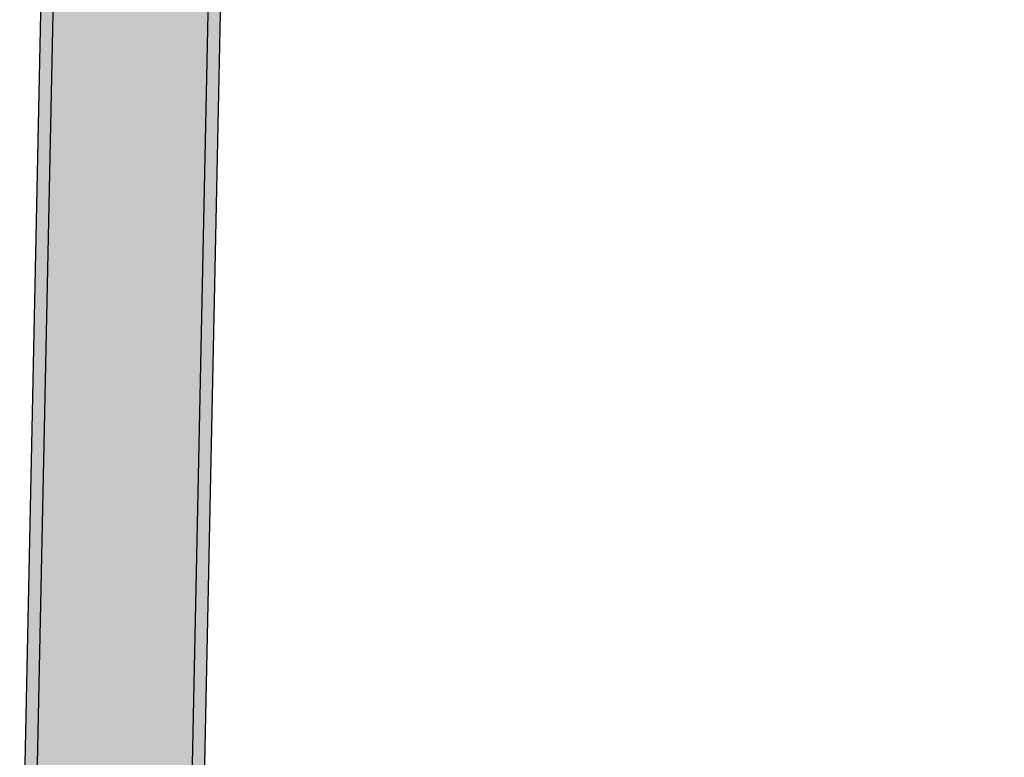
# Model space of a CAD drawing. Extents: x 5491056 to 5491224, y 5912897 to 5913097.
# Tile 8 of 15: x 5491175.34 to 5491181.7, y 5913046.69 to 5913051.46. Entities that reach past the tile are written whole.
import ezdxf

# ---------------------------------------------------------------- set-up
doc = ezdxf.new("R2010")
doc.units = 0
doc.layers.add('AK_nawierzchnie', color=18, linetype='CONTINUOUS')

msp = doc.modelspace()

# ---------------------------------------------------------------- hatches: boundary and pattern name
at = {"layer": 'AK_nawierzchnie', "linetype": 'Continuous', "lineweight": -3, "true_color": 0xc7c8ca, "transparency": 33554534}
h = msp.add_hatch(color=9, dxfattribs=at)
h.dxf.hatch_style = 1
h.paths.add_polyline_path([(5491177.01336, 5913069.51794, -0.4197288), (5491177.44997, 5913069.92879), (5491179.07829, 5913069.86398), (5491180.01258, 5913069.81905, 0.4142136), (5491180.53602, 5913070.29446), (5491180.62246, 5913072.0919), (5491175.91417, 5913072.32073), (5491175.71074, 5913062.6681), (5491175.78925, 5913062.66428), (5491175.9902, 5913072.23694), (5491180.53871, 5913072.01587), (5491180.45612, 5913070.29832, -0.4142264), (5491180.01643, 5913069.89896), (5491179.08213, 5913069.94388), (5491177.45314, 5913070.00873, 0.4197174), (5491176.93338, 5913069.51962), (5491176.78845, 5913062.61568), (5491176.86838, 5913062.61179)])
h.paths.add_polyline_path([(5491176.52081, 5913046.05481), (5491176.86838, 5913062.61179), (5491176.78845, 5913062.61568), (5491176.44082, 5913046.05649, 0.4056667), (5491177.01618, 5913045.52609), (5491184.70287, 5913045.57431), (5491184.71352, 5913045.65437), (5491177.01453, 5913045.60606, -0.4018118)])
h = msp.add_hatch(color=9, dxfattribs=at)
h.dxf.hatch_style = 1
h.paths.add_polyline_path([(5491175.49242, 5913044.79986), (5491175.42728, 5913044.74122, 0.293066), (5491177.56222, 5913042.93394), (5491184.35849, 5913042.9847), (5491184.36914, 5913043.06478), (5491177.56162, 5913043.01394, -0.2952683)])
h.paths.add_polyline_path([(5491175.78925, 5913062.66428), (5491175.71074, 5913062.6681), (5491175.34098, 5913045.12235, 0.037758), (5491175.42728, 5913044.74122), (5491175.49242, 5913044.79986, -0.0326931), (5491175.42096, 5913045.12067)])
at = {"layer": 'AK_nawierzchnie', "linetype": 'Continuous', "lineweight": -3, "true_color": 0xdfd1bd, "transparency": 33554534}
h = msp.add_hatch(color=254, dxfattribs=at)
h.dxf.hatch_style = 1
h.paths.add_polyline_path([(5491176.78845, 5913062.61568), (5491175.78925, 5913062.66428), (5491175.42096, 5913045.12067, 0.0326931), (5491175.49242, 5913044.79986), (5491176.55081, 5913045.75253, -0.1469993), (5491176.44082, 5913046.05649)])
h.paths.add_polyline_path([(5491177.01618, 5913045.52609, -0.2441104), (5491176.55081, 5913045.75253), (5491175.49242, 5913044.79986, 0.2952683), (5491177.56162, 5913043.01394), (5491184.36914, 5913043.06478), (5491184.70287, 5913045.57431)])

# ---------------------------------------------------------------- linework, layer by layer
at = {"layer": 'AK_nawierzchnie', "color": 18, "linetype": 'Continuous', "lineweight": -3, "true_color": 0x000000}
for p, q in [((5491175.91417, 5913072.32073), (5491175.34098, 5913045.12235)), ((5491175.9902, 5913072.23698), (5491175.42096, 5913045.12067)), ((5491176.93338, 5913069.51962), (5491176.44082, 5913046.05649)), ((5491177.01336, 5913069.51794), (5491176.52081, 5913046.05481))]:
    msp.add_line(p, q, dxfattribs=at)

doc.saveas('drawing.dxf')
